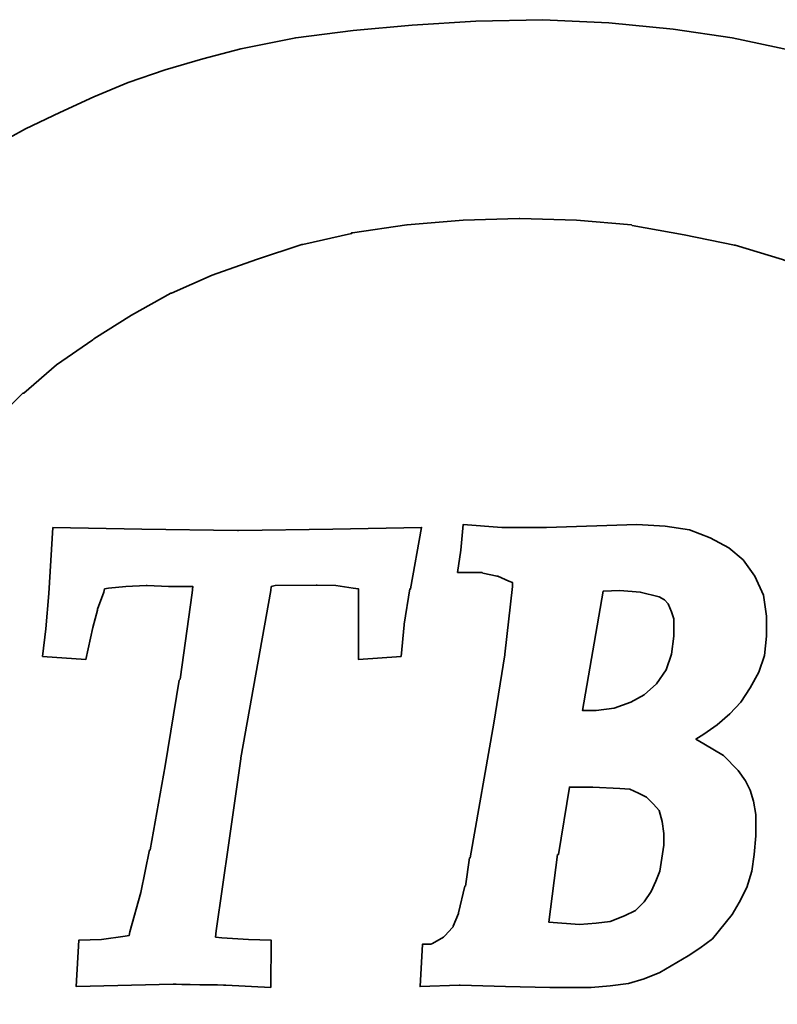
# Model space of a CAD drawing. Header units: millimetres. Extents: x 41.9 to 103.3, y 45.9 to 94.9.
# Tile 8 of 52: x 87.2 to 88.3, y 65.5 to 66.9. Entities that reach past the tile are written whole.
import ezdxf

# ---------------------------------------------------------------- set-up
doc = ezdxf.new("R2010")
doc.units = ezdxf.units.MM
doc.header["$LTSCALE"] = 0.1
doc.layers.add('layer 1', color=7, linetype='CONTINUOUS')

msp = doc.modelspace()

# ---------------------------------------------------------------- linework, layer by layer
at = {"layer": 'layer 1', "color": 7, "lineweight": 35}
for points, knots in [([(88.7779, 66.2892), (88.7779, 66.2892), (89.0462, 66.4551), (89.0462, 66.4551), (89.0462, 66.4551), (89.0462, 66.4551), (89.0083, 66.5034), (89.0083, 66.5034), (89.0083, 66.5034), (89.0083, 66.5034), (88.9646, 66.5482), (88.9646, 66.5482), (88.9646, 66.5482), (88.9646, 66.5482), (88.9196, 66.5922), (88.9196, 66.5922), (88.9196, 66.5922), (88.9196, 66.5922), (88.8734, 66.6313), (88.8734, 66.6313), (88.8734, 66.6313), (88.8734, 66.6313), (88.824, 66.6704), (88.824, 66.6704), (88.824, 66.6704), (88.824, 66.6704), (88.8228, 66.6704), (88.8228, 66.6704), (88.8228, 66.6704), (88.8228, 66.6704), (88.7688, 66.7038), (88.7688, 66.7038), (88.7688, 66.7038), (88.7688, 66.7038), (88.7688, 66.7048), (88.7688, 66.7048), (88.7688, 66.7048), (88.7688, 66.7048), (88.7146, 66.7382), (88.7146, 66.7382), (88.7146, 66.7382), (88.7146, 66.7382), (88.656, 66.7671), (88.656, 66.7671), (88.656, 66.7671), (88.656, 66.7671), (88.5971, 66.7971), (88.5971, 66.7971), (88.5971, 66.7971), (88.5971, 66.7971), (88.5257, 66.8247), (88.5257, 66.8247), (88.5257, 66.8247), (88.5257, 66.8247), (88.4485, 66.8511), (88.4485, 66.8511), (88.4485, 66.8511), (88.4485, 66.8511), (88.368, 66.8742), (88.368, 66.8742), (88.368, 66.8742), (88.368, 66.8742), (88.2829, 66.8925), (88.2829, 66.8925), (88.2829, 66.8925), (88.2829, 66.8925), (88.1964, 66.9054), (88.1964, 66.9054), (88.1964, 66.9054), (88.1964, 66.9054), (88.1021, 66.9145), (88.1021, 66.9145), (88.1021, 66.9145), (88.1021, 66.9145), (88.0054, 66.919), (88.0054, 66.919), (88.0054, 66.919), (88.0054, 66.919), (87.9074, 66.9169), (87.9074, 66.9169), (87.9074, 66.9169), (87.9074, 66.9169), (87.8141, 66.9111), (87.8141, 66.9111), (87.8141, 66.9111), (87.8141, 66.9111), (87.7277, 66.903), (87.7277, 66.903), (87.7277, 66.903), (87.7277, 66.903), (87.6437, 66.8925), (87.6437, 66.8925), (87.6437, 66.8925), (87.6437, 66.8925), (87.5632, 66.8764), (87.5632, 66.8764), (87.5632, 66.8764), (87.5632, 66.8764), (87.5078, 66.8616), (87.5078, 66.8616), (87.5078, 66.8616), (87.5078, 66.8616), (87.4526, 66.8454), (87.4526, 66.8454), (87.4526, 66.8454), (87.4526, 66.8454), (87.3984, 66.8269), (87.3984, 66.8269), (87.3984, 66.8269), (87.3984, 66.8269), (87.3478, 66.8062), (87.3478, 66.8062), (87.3478, 66.8062), (87.3478, 66.8062), (87.2983, 66.7832), (87.2983, 66.7832), (87.2983, 66.7832), (87.2983, 66.7832), (87.2477, 66.759), (87.2477, 66.759), (87.2477, 66.759), (87.2477, 66.759), (87.2016, 66.7336), (87.2016, 66.7336), (87.2016, 66.7336), (87.2016, 66.7336), (87.1555, 66.7071), (87.1555, 66.7071), (87.1555, 66.7071), (87.1555, 66.7071), (87.1117, 66.6772), (87.1117, 66.6772), (87.1117, 66.6772), (87.1117, 66.6772), (87.0691, 66.6474), (87.0691, 66.6474), (87.0691, 66.6474), (87.0691, 66.6474), (87.03, 66.6152), (87.03, 66.6152), (87.03, 66.6152), (87.03, 66.6152), (86.9897, 66.5806), (86.9897, 66.5806), (86.9897, 66.5806), (86.9897, 66.5806), (86.9195, 66.5114), (86.9195, 66.5114), (86.9195, 66.5114), (86.9195, 66.5114), (86.9182, 66.5103), (86.9182, 66.5103), (86.9182, 66.5103), (86.9182, 66.5103), (86.8526, 66.4321), (86.8526, 66.4321), (86.8526, 66.4321), (86.8526, 66.4321), (86.8157, 66.3778), (86.8157, 66.3778), (86.8157, 66.3778), (86.8157, 66.3778), (86.8146, 66.3766), (86.8146, 66.3766), (86.8146, 66.3766), (86.8146, 66.3766), (86.779, 66.3157), (86.779, 66.3157), (86.779, 66.3157), (86.779, 66.3157), (86.7466, 66.2524), (86.7466, 66.2524), (86.7466, 66.2524), (86.7466, 66.2524), (86.719, 66.181), (86.719, 66.181), (86.719, 66.181), (86.719, 66.181), (86.6959, 66.1062), (86.6959, 66.1062), (86.6959, 66.1062), (86.6959, 66.1062), (86.6959, 66.1038), (86.6959, 66.1038), (86.6959, 66.1038), (86.6959, 66.1038), (86.681, 66.0231), (86.681, 66.0231), (86.681, 66.0231), (86.681, 66.0231), (86.6765, 65.9829), (86.6765, 65.9829), (86.6765, 65.9829), (86.6765, 65.9829), (86.6741, 65.9379), (86.6741, 65.9379), (86.6741, 65.9379), (86.6741, 65.9379), (86.6718, 65.893), (86.6718, 65.893), (86.6718, 65.893), (86.6718, 65.893), (86.6718, 65.8482), (86.6718, 65.8482), (86.6718, 65.8482), (86.6718, 65.8482), (86.6786, 65.7584), (86.6786, 65.7584), (86.6786, 65.7584), (86.6786, 65.7584), (86.6926, 65.6776), (86.6926, 65.6776), (86.6926, 65.6776), (86.6926, 65.6776), (86.7098, 65.6017), (86.7098, 65.6017), (86.7098, 65.6017), (86.7098, 65.6017), (86.7364, 65.5304), (86.7364, 65.5304), (86.7364, 65.5304), (86.7364, 65.5304), (86.7652, 65.4624), (86.7652, 65.4624), (86.7652, 65.4624), (86.7652, 65.4624), (86.7996, 65.4003), (86.7996, 65.4003), (86.7996, 65.4003), (86.7996, 65.4003), (86.8354, 65.3404), (86.8354, 65.3404), (86.8354, 65.3404), (86.8354, 65.3404), (86.879, 65.2863), (86.879, 65.2863), (86.879, 65.2863), (86.879, 65.2863), (86.9228, 65.2332), (86.9228, 65.2332), (86.9228, 65.2332), (86.9228, 65.2332), (86.9712, 65.186), (86.9712, 65.186), (86.9712, 65.186), (86.9712, 65.186), (87.0206, 65.1376), (87.0206, 65.1376), (87.0206, 65.1376), (87.0206, 65.1376), (87.0737, 65.0962), (87.0737, 65.0962), (87.0737, 65.0962), (87.0737, 65.0962), (87.1301, 65.0548), (87.1301, 65.0548), (87.1301, 65.0548), (87.1301, 65.0548), (87.1901, 65.018), (87.1901, 65.018), (87.1901, 65.018), (87.1901, 65.018), (87.2521, 64.9845), (87.2521, 64.9845), (87.2521, 64.9845), (87.2521, 64.9845), (87.319, 64.9533), (87.319, 64.9533), (87.319, 64.9533), (87.319, 64.9533), (87.3869, 64.9246), (87.3869, 64.9246), (87.3869, 64.9246), (87.3869, 64.9246), (87.4606, 64.9016), (87.4606, 64.9016), (87.4606, 64.9016), (87.4606, 64.9016), (87.5354, 64.881), (87.5354, 64.881), (87.5354, 64.881), (87.5354, 64.881), (87.6149, 64.8625), (87.6149, 64.8625), (87.6149, 64.8625), (87.6149, 64.8625), (87.6954, 64.8522), (87.6954, 64.8522), (87.6954, 64.8522), (87.6954, 64.8522), (87.783, 64.8406), (87.783, 64.8406), (87.783, 64.8406), (87.783, 64.8406), (87.8729, 64.836), (87.8729, 64.836), (87.8729, 64.836), (87.8729, 64.836), (87.965, 64.8337), (87.965, 64.8337), (87.965, 64.8337), (87.965, 64.8337), (88.0583, 64.836), (88.0583, 64.836), (88.0583, 64.836), (88.0583, 64.836), (88.1482, 64.8429), (88.1482, 64.8429), (88.1482, 64.8429), (88.1482, 64.8429), (88.2334, 64.8522), (88.2334, 64.8522), (88.2334, 64.8522), (88.2334, 64.8522), (88.315, 64.8648), (88.315, 64.8648), (88.315, 64.8648), (88.315, 64.8648), (88.3944, 64.8831), (88.3944, 64.8831), (88.3944, 64.8831), (88.3944, 64.8831), (88.4705, 64.904), (88.4705, 64.904), (88.4705, 64.904), (88.4705, 64.904), (88.542, 64.9281), (88.542, 64.9281), (88.542, 64.9281), (88.542, 64.9281), (88.6133, 64.9569), (88.6133, 64.9569), (88.6133, 64.9569), (88.6133, 64.9569), (88.7101, 65.0029), (88.7101, 65.0029), (88.7101, 65.0029), (88.7101, 65.0029), (88.7572, 65.0283), (88.7572, 65.0283), (88.7572, 65.0283), (88.7572, 65.0283), (88.8011, 65.0548), (88.8011, 65.0548), (88.8011, 65.0548), (88.8011, 65.0548), (88.8437, 65.0846), (88.8437, 65.0846), (88.8437, 65.0846), (88.8437, 65.0846), (88.885, 65.1169), (88.885, 65.1169), (88.885, 65.1169), (88.885, 65.1169), (88.9243, 65.1493), (88.9243, 65.1493), (88.9243, 65.1493), (88.9243, 65.1493), (88.9612, 65.1838), (88.9612, 65.1838), (88.9612, 65.1838), (88.9612, 65.1838), (89.0095, 65.2322), (89.0095, 65.2322), (89.0095, 65.2322), (89.0095, 65.2322), (89.0314, 65.2552), (89.0314, 65.2552), (89.0314, 65.2552), (89.0314, 65.2552), (89.0474, 65.2724), (89.0474, 65.2724), (89.0474, 65.2724), (89.0474, 65.2724), (88.7779, 65.4394), (88.7779, 65.4394), (88.7779, 65.4394), (88.7779, 65.4394), (88.7364, 65.399), (88.7364, 65.399), (88.7364, 65.399), (88.7364, 65.399), (88.6906, 65.36), (88.6906, 65.36), (88.6906, 65.36), (88.6906, 65.36), (88.6397, 65.3208), (88.6397, 65.3208), (88.6397, 65.3208), (88.6397, 65.3208), (88.5869, 65.2839), (88.5869, 65.2839), (88.5869, 65.2839), (88.5869, 65.2839), (88.5857, 65.2827), (88.5857, 65.2827), (88.5857, 65.2827), (88.5857, 65.2827), (88.5304, 65.2504), (88.5304, 65.2504), (88.5304, 65.2504), (88.5304, 65.2504), (88.4729, 65.2206), (88.4729, 65.2206), (88.4729, 65.2206), (88.4729, 65.2206), (88.4717, 65.2206), (88.4717, 65.2206), (88.4717, 65.2206), (88.4717, 65.2206), (88.4095, 65.1928), (88.4095, 65.1928), (88.4095, 65.1928), (88.4095, 65.1928), (88.345, 65.1698), (88.345, 65.1698), (88.345, 65.1698), (88.345, 65.1698), (88.3439, 65.1698), (88.3439, 65.1698), (88.3439, 65.1698), (88.3439, 65.1698), (88.2746, 65.1502), (88.2746, 65.1502), (88.2746, 65.1502), (88.2746, 65.1502), (88.2, 65.1354), (88.2, 65.1354), (88.2, 65.1354), (88.2, 65.1354), (88.1988, 65.1342), (88.1988, 65.1342), (88.1988, 65.1342), (88.1988, 65.1342), (88.1194, 65.125), (88.1194, 65.125), (88.1194, 65.125), (88.1194, 65.125), (88.0399, 65.1181), (88.0399, 65.1181), (88.0399, 65.1181), (88.0399, 65.1181), (87.9558, 65.1157), (87.9558, 65.1157), (87.9558, 65.1157), (87.9558, 65.1157), (87.9547, 65.1157), (87.9547, 65.1157), (87.9547, 65.1157), (87.9547, 65.1157), (87.8718, 65.1205), (87.8718, 65.1205), (87.8718, 65.1205), (87.8718, 65.1205), (87.791, 65.1272), (87.791, 65.1272), (87.791, 65.1272), (87.791, 65.1272), (87.79, 65.1284), (87.79, 65.1284), (87.79, 65.1284), (87.79, 65.1284), (87.7104, 65.1422), (87.7104, 65.1422), (87.7104, 65.1422), (87.7104, 65.1422), (87.6403, 65.1583), (87.6403, 65.1583), (87.6403, 65.1583), (87.6403, 65.1583), (87.6391, 65.1583), (87.6391, 65.1583), (87.6391, 65.1583), (87.6391, 65.1583), (87.5712, 65.179), (87.5712, 65.179), (87.5712, 65.179), (87.5712, 65.179), (87.5078, 65.2021), (87.5078, 65.2021), (87.5078, 65.2021), (87.5078, 65.2021), (87.5066, 65.2021), (87.5066, 65.2021), (87.5066, 65.2021), (87.5066, 65.2021), (87.4469, 65.2309), (87.4469, 65.2309), (87.4469, 65.2309), (87.4469, 65.2309), (87.3902, 65.262), (87.3902, 65.262), (87.3902, 65.262), (87.3902, 65.262), (87.3893, 65.262), (87.3893, 65.262), (87.3893, 65.262), (87.3893, 65.262), (87.3338, 65.2965), (87.3338, 65.2965), (87.3338, 65.2965), (87.3338, 65.2965), (87.3338, 65.2977), (87.3338, 65.2977), (87.3338, 65.2977), (87.3338, 65.2977), (87.3329, 65.2977), (87.3329, 65.2977), (87.3329, 65.2977), (87.3329, 65.2977), (87.282, 65.337), (87.282, 65.337), (87.282, 65.337), (87.282, 65.337), (87.2338, 65.3794), (87.2338, 65.3794), (87.2338, 65.3794), (87.2338, 65.3794), (87.2326, 65.3805), (87.2326, 65.3805), (87.2326, 65.3805), (87.2326, 65.3805), (87.1889, 65.4255), (87.1889, 65.4255), (87.1889, 65.4255), (87.1889, 65.4255), (87.1475, 65.4739), (87.1475, 65.4739), (87.1475, 65.4739), (87.1475, 65.4739), (87.1475, 65.475), (87.1475, 65.475), (87.1475, 65.475), (87.1475, 65.475), (87.1105, 65.5304), (87.1105, 65.5304), (87.1105, 65.5304), (87.1105, 65.5304), (87.1094, 65.5304), (87.1094, 65.5304), (87.1094, 65.5304), (87.1094, 65.5304), (87.1082, 65.5326), (87.1082, 65.5326), (87.1082, 65.5326), (87.1082, 65.5326), (87.0794, 65.5867), (87.0794, 65.5867), (87.0794, 65.5867), (87.0794, 65.5867), (87.0794, 65.5879), (87.0794, 65.5879), (87.0794, 65.5879), (87.0794, 65.5879), (87.0552, 65.6514), (87.0552, 65.6514), (87.0552, 65.6514), (87.0552, 65.6514), (87.054, 65.6535), (87.054, 65.6535), (87.054, 65.6535), (87.054, 65.6535), (87.0335, 65.7226), (87.0335, 65.7226), (87.0335, 65.7226), (87.0335, 65.7226), (87.0335, 65.7238), (87.0335, 65.7238), (87.0335, 65.7238), (87.0335, 65.7238), (87.0264, 65.7606), (87.0264, 65.7606), (87.0264, 65.7606), (87.0264, 65.7606), (87.0252, 65.7618), (87.0252, 65.7618), (87.0252, 65.7618), (87.0252, 65.7618), (87.0206, 65.7986), (87.0206, 65.7986), (87.0206, 65.7986), (87.0206, 65.7986), (87.0185, 65.84), (87.0185, 65.84), (87.0185, 65.84), (87.0185, 65.84), (87.0172, 65.8815), (87.0172, 65.8815), (87.0172, 65.8815), (87.0172, 65.8815), (87.0172, 65.8827), (87.0172, 65.8827), (87.0172, 65.8827), (87.0172, 65.8827), (87.0194, 65.9196), (87.0194, 65.9196), (87.0194, 65.9196), (87.0194, 65.9196), (87.0194, 65.9242), (87.0194, 65.9242), (87.0194, 65.9242), (87.0194, 65.9242), (87.0229, 65.9634), (87.0229, 65.9634), (87.0229, 65.9634), (87.0229, 65.9634), (87.0276, 66.0001), (87.0276, 66.0001), (87.0276, 66.0001), (87.0276, 66.0001), (87.0276, 66.0014), (87.0276, 66.0014), (87.0276, 66.0014), (87.0276, 66.0014), (87.0288, 66.0014), (87.0288, 66.0014), (87.0288, 66.0014), (87.0288, 66.0014), (87.0288, 66.0037), (87.0288, 66.0037), (87.0288, 66.0037), (87.0288, 66.0037), (87.0358, 66.037), (87.0358, 66.037), (87.0358, 66.037), (87.0358, 66.037), (87.0358, 66.0382), (87.0358, 66.0382), (87.0358, 66.0382), (87.0358, 66.0382), (87.0379, 66.0462), (87.0379, 66.0462), (87.0379, 66.0462), (87.0379, 66.0462), (87.0565, 66.1062), (87.0565, 66.1062), (87.0565, 66.1062), (87.0565, 66.1062), (87.0565, 66.1072), (87.0565, 66.1072), (87.0565, 66.1072), (87.0565, 66.1072), (87.0864, 66.1695), (87.0864, 66.1695), (87.0864, 66.1695), (87.0864, 66.1695), (87.1186, 66.2271), (87.1186, 66.2271), (87.1186, 66.2271), (87.1186, 66.2271), (87.1198, 66.2281), (87.1198, 66.2281), (87.1198, 66.2281), (87.1198, 66.2281), (87.159, 66.2811), (87.159, 66.2811), (87.159, 66.2811), (87.159, 66.2811), (87.2004, 66.3272), (87.2004, 66.3272), (87.2004, 66.3272), (87.2004, 66.3272), (87.2004, 66.3284), (87.2004, 66.3284), (87.2004, 66.3284), (87.2004, 66.3284), (87.2441, 66.3721), (87.2441, 66.3721), (87.2441, 66.3721), (87.2441, 66.3721), (87.2453, 66.3721), (87.2453, 66.3721), (87.2453, 66.3721), (87.2453, 66.3721), (87.2935, 66.4135), (87.2935, 66.4135), (87.2935, 66.4135), (87.2935, 66.4135), (87.3466, 66.4503), (87.3466, 66.4503), (87.3466, 66.4503), (87.3466, 66.4503), (87.3478, 66.4515), (87.3478, 66.4515), (87.3478, 66.4515), (87.3478, 66.4515), (87.4031, 66.4861), (87.4031, 66.4861), (87.4031, 66.4861), (87.4031, 66.4861), (87.4606, 66.5184), (87.4606, 66.5184), (87.4606, 66.5184), (87.4606, 66.5184), (87.4618, 66.5184), (87.4618, 66.5184), (87.4618, 66.5184), (87.4618, 66.5184), (87.5215, 66.5448), (87.5215, 66.5448), (87.5215, 66.5448), (87.5215, 66.5448), (87.5862, 66.5678), (87.5862, 66.5678), (87.5862, 66.5678), (87.5862, 66.5678), (87.6528, 66.5898), (87.6528, 66.5898), (87.6528, 66.5898), (87.6528, 66.5898), (87.654, 66.5898), (87.654, 66.5898), (87.654, 66.5898), (87.654, 66.5898), (87.7255, 66.6058), (87.7255, 66.6058), (87.7255, 66.6058), (87.7255, 66.6058), (87.7255, 66.607), (87.7255, 66.607), (87.7255, 66.607), (87.7255, 66.607), (87.7267, 66.607), (87.7267, 66.607), (87.7267, 66.607), (87.7267, 66.607), (87.8062, 66.6186), (87.8062, 66.6186), (87.8062, 66.6186), (87.8062, 66.6186), (87.8071, 66.6186), (87.8071, 66.6186), (87.8071, 66.6186), (87.8071, 66.6186), (87.8891, 66.6254), (87.8891, 66.6254), (87.8891, 66.6254), (87.8891, 66.6254), (87.9708, 66.6277), (87.9708, 66.6277), (87.9708, 66.6277), (87.9708, 66.6277), (87.972, 66.6277), (87.972, 66.6277), (87.972, 66.6277), (87.972, 66.6277), (88.0548, 66.6254), (88.0548, 66.6254), (88.0548, 66.6254), (88.0548, 66.6254), (88.1354, 66.6186), (88.1354, 66.6186), (88.1354, 66.6186), (88.1354, 66.6186), (88.1366, 66.6174), (88.1366, 66.6174), (88.1366, 66.6174), (88.1366, 66.6174), (88.2125, 66.6037), (88.2125, 66.6037), (88.2125, 66.6037), (88.2125, 66.6037), (88.2862, 66.5886), (88.2862, 66.5886), (88.2862, 66.5886), (88.2862, 66.5886), (88.2874, 66.5886), (88.2874, 66.5886), (88.2874, 66.5886), (88.2874, 66.5886), (88.3565, 66.5678), (88.3565, 66.5678), (88.3565, 66.5678), (88.3565, 66.5678), (88.4117, 66.5473), (88.4117, 66.5473), (88.4117, 66.5473), (88.4117, 66.5473), (88.4671, 66.5242), (88.4671, 66.5242), (88.4671, 66.5242), (88.4671, 66.5242), (88.4683, 66.5242), (88.4683, 66.5242), (88.4683, 66.5242), (88.4683, 66.5242), (88.519, 66.4976), (88.519, 66.4976), (88.519, 66.4976), (88.519, 66.4976), (88.5696, 66.4676), (88.5696, 66.4676), (88.5696, 66.4676), (88.5696, 66.4676), (88.5696, 66.4666), (88.5696, 66.4666), (88.5696, 66.4666), (88.5696, 66.4666), (88.6157, 66.4366), (88.6157, 66.4366), (88.6157, 66.4366), (88.6157, 66.4366), (88.6168, 66.4366), (88.6168, 66.4366), (88.6168, 66.4366), (88.6168, 66.4366), (88.6594, 66.4033), (88.6594, 66.4033), (88.6594, 66.4033), (88.6594, 66.4033), (88.6606, 66.402), (88.6606, 66.402), (88.6606, 66.402), (88.6606, 66.402), (88.7021, 66.3663), (88.7021, 66.3663), (88.7021, 66.3663), (88.7021, 66.3663), (88.703, 66.3651), (88.703, 66.3651), (88.703, 66.3651), (88.703, 66.3651), (88.74, 66.3272), (88.74, 66.3272), (88.74, 66.3272), (88.74, 66.3272), (88.7606, 66.3054), (88.7606, 66.3054), (88.7606, 66.3054), (88.7606, 66.3054), (88.7779, 66.2892), (88.7779, 66.2892)], [0, 0, 0, 0, 0.004808, 0.004808, 0.004808, 0.004808, 0.009615, 0.009615, 0.009615, 0.009615, 0.014423, 0.014423, 0.014423, 0.014423, 0.019231, 0.019231, 0.019231, 0.019231, 0.024038, 0.024038, 0.024038, 0.024038, 0.028846, 0.028846, 0.028846, 0.028846, 0.033654, 0.033654, 0.033654, 0.033654, 0.038462, 0.038462, 0.038462, 0.038462, 0.043269, 0.043269, 0.043269, 0.043269, 0.048077, 0.048077, 0.048077, 0.048077, 0.052885, 0.052885, 0.052885, 0.052885, 0.057692, 0.057692, 0.057692, 0.057692, 0.0625, 0.0625, 0.0625, 0.0625, 0.067308, 0.067308, 0.067308, 0.067308, 0.072115, 0.072115, 0.072115, 0.072115, 0.076923, 0.076923, 0.076923, 0.076923, 0.081731, 0.081731, 0.081731, 0.081731, 0.086538, 0.086538, 0.086538, 0.086538, 0.091346, 0.091346, 0.091346, 0.091346, 0.096154, 0.096154, 0.096154, 0.096154, 0.100962, 0.100962, 0.100962, 0.100962, 0.105769, 0.105769, 0.105769, 0.105769, 0.110577, 0.110577, 0.110577, 0.110577, 0.115385, 0.115385, 0.115385, 0.115385, 0.120192, 0.120192, 0.120192, 0.120192, 0.125, 0.125, 0.125, 0.125, 0.129808, 0.129808, 0.129808, 0.129808, 0.134615, 0.134615, 0.134615, 0.134615, 0.139423, 0.139423, 0.139423, 0.139423, 0.144231, 0.144231, 0.144231, 0.144231, 0.149038, 0.149038, 0.149038, 0.149038, 0.153846, 0.153846, 0.153846, 0.153846, 0.158654, 0.158654, 0.158654, 0.158654, 0.163462, 0.163462, 0.163462, 0.163462, 0.168269, 0.168269, 0.168269, 0.168269, 0.173077, 0.173077, 0.173077, 0.173077, 0.177885, 0.177885, 0.177885, 0.177885, 0.182692, 0.182692, 0.182692, 0.182692, 0.1875, 0.1875, 0.1875, 0.1875, 0.192308, 0.192308, 0.192308, 0.192308, 0.197115, 0.197115, 0.197115, 0.197115, 0.201923, 0.201923, 0.201923, 0.201923, 0.206731, 0.206731, 0.206731, 0.206731, 0.211538, 0.211538, 0.211538, 0.211538, 0.216346, 0.216346, 0.216346, 0.216346, 0.221154, 0.221154, 0.221154, 0.221154, 0.225962, 0.225962, 0.225962, 0.225962, 0.230769, 0.230769, 0.230769, 0.230769, 0.235577, 0.235577, 0.235577, 0.235577, 0.240385, 0.240385, 0.240385, 0.240385, 0.245192, 0.245192, 0.245192, 0.245192, 0.25, 0.25, 0.25, 0.25, 0.254808, 0.254808, 0.254808, 0.254808, 0.259615, 0.259615, 0.259615, 0.259615, 0.264423, 0.264423, 0.264423, 0.264423, 0.269231, 0.269231, 0.269231, 0.269231, 0.274038, 0.274038, 0.274038, 0.274038, 0.278846, 0.278846, 0.278846, 0.278846, 0.283654, 0.283654, 0.283654, 0.283654, 0.288462, 0.288462, 0.288462, 0.288462, 0.293269, 0.293269, 0.293269, 0.293269, 0.298077, 0.298077, 0.298077, 0.298077, 0.302885, 0.302885, 0.302885, 0.302885, 0.307692, 0.307692, 0.307692, 0.307692, 0.3125, 0.3125, 0.3125, 0.3125, 0.317308, 0.317308, 0.317308, 0.317308, 0.322115, 0.322115, 0.322115, 0.322115, 0.326923, 0.326923, 0.326923, 0.326923, 0.331731, 0.331731, 0.331731, 0.331731, 0.336538, 0.336538, 0.336538, 0.336538, 0.341346, 0.341346, 0.341346, 0.341346, 0.346154, 0.346154, 0.346154, 0.346154, 0.350962, 0.350962, 0.350962, 0.350962, 0.355769, 0.355769, 0.355769, 0.355769, 0.360577, 0.360577, 0.360577, 0.360577, 0.365385, 0.365385, 0.365385, 0.365385, 0.370192, 0.370192, 0.370192, 0.370192, 0.375, 0.375, 0.375, 0.375, 0.379808, 0.379808, 0.379808, 0.379808, 0.384615, 0.384615, 0.384615, 0.384615, 0.389423, 0.389423, 0.389423, 0.389423, 0.394231, 0.394231, 0.394231, 0.394231, 0.399038, 0.399038, 0.399038, 0.399038, 0.403846, 0.403846, 0.403846, 0.403846, 0.408654, 0.408654, 0.408654, 0.408654, 0.413462, 0.413462, 0.413462, 0.413462, 0.418269, 0.418269, 0.418269, 0.418269, 0.423077, 0.423077, 0.423077, 0.423077, 0.427885, 0.427885, 0.427885, 0.427885, 0.432692, 0.432692, 0.432692, 0.432692, 0.4375, 0.4375, 0.4375, 0.4375, 0.442308, 0.442308, 0.442308, 0.442308, 0.447115, 0.447115, 0.447115, 0.447115, 0.451923, 0.451923, 0.451923, 0.451923, 0.456731, 0.456731, 0.456731, 0.456731, 0.461538, 0.461538, 0.461538, 0.461538, 0.466346, 0.466346, 0.466346, 0.466346, 0.471154, 0.471154, 0.471154, 0.471154, 0.475962, 0.475962, 0.475962, 0.475962, 0.480769, 0.480769, 0.480769, 0.480769, 0.485577, 0.485577, 0.485577, 0.485577, 0.490385, 0.490385, 0.490385, 0.490385, 0.495192, 0.495192, 0.495192, 0.495192, 0.5, 0.5, 0.5, 0.5, 0.504808, 0.504808, 0.504808, 0.504808, 0.509615, 0.509615, 0.509615, 0.509615, 0.514423, 0.514423, 0.514423, 0.514423, 0.519231, 0.519231, 0.519231, 0.519231, 0.524038, 0.524038, 0.524038, 0.524038, 0.528846, 0.528846, 0.528846, 0.528846, 0.533654, 0.533654, 0.533654, 0.533654, 0.538462, 0.538462, 0.538462, 0.538462, 0.543269, 0.543269, 0.543269, 0.543269, 0.548077, 0.548077, 0.548077, 0.548077, 0.552885, 0.552885, 0.552885, 0.552885, 0.557692, 0.557692, 0.557692, 0.557692, 0.5625, 0.5625, 0.5625, 0.5625, 0.567308, 0.567308, 0.567308, 0.567308, 0.572115, 0.572115, 0.572115, 0.572115, 0.576923, 0.576923, 0.576923, 0.576923, 0.581731, 0.581731, 0.581731, 0.581731, 0.586538, 0.586538, 0.586538, 0.586538, 0.591346, 0.591346, 0.591346, 0.591346, 0.596154, 0.596154, 0.596154, 0.596154, 0.600962, 0.600962, 0.600962, 0.600962, 0.605769, 0.605769, 0.605769, 0.605769, 0.610577, 0.610577, 0.610577, 0.610577, 0.615385, 0.615385, 0.615385, 0.615385, 0.620192, 0.620192, 0.620192, 0.620192, 0.625, 0.625, 0.625, 0.625, 0.629808, 0.629808, 0.629808, 0.629808, 0.634615, 0.634615, 0.634615, 0.634615, 0.639423, 0.639423, 0.639423, 0.639423, 0.644231, 0.644231, 0.644231, 0.644231, 0.649038, 0.649038, 0.649038, 0.649038, 0.653846, 0.653846, 0.653846, 0.653846, 0.658654, 0.658654, 0.658654, 0.658654, 0.663462, 0.663462, 0.663462, 0.663462, 0.668269, 0.668269, 0.668269, 0.668269, 0.673077, 0.673077, 0.673077, 0.673077, 0.677885, 0.677885, 0.677885, 0.677885, 0.682692, 0.682692, 0.682692, 0.682692, 0.6875, 0.6875, 0.6875, 0.6875, 0.692308, 0.692308, 0.692308, 0.692308, 0.697115, 0.697115, 0.697115, 0.697115, 0.701923, 0.701923, 0.701923, 0.701923, 0.706731, 0.706731, 0.706731, 0.706731, 0.711538, 0.711538, 0.711538, 0.711538, 0.716346, 0.716346, 0.716346, 0.716346, 0.721154, 0.721154, 0.721154, 0.721154, 0.725962, 0.725962, 0.725962, 0.725962, 0.730769, 0.730769, 0.730769, 0.730769, 0.735577, 0.735577, 0.735577, 0.735577, 0.740385, 0.740385, 0.740385, 0.740385, 0.745192, 0.745192, 0.745192, 0.745192, 0.75, 0.75, 0.75, 0.75, 0.754808, 0.754808, 0.754808, 0.754808, 0.759615, 0.759615, 0.759615, 0.759615, 0.764423, 0.764423, 0.764423, 0.764423, 0.769231, 0.769231, 0.769231, 0.769231, 0.774038, 0.774038, 0.774038, 0.774038, 0.778846, 0.778846, 0.778846, 0.778846, 0.783654, 0.783654, 0.783654, 0.783654, 0.788462, 0.788462, 0.788462, 0.788462, 0.793269, 0.793269, 0.793269, 0.793269, 0.798077, 0.798077, 0.798077, 0.798077, 0.802885, 0.802885, 0.802885, 0.802885, 0.807692, 0.807692, 0.807692, 0.807692, 0.8125, 0.8125, 0.8125, 0.8125, 0.817308, 0.817308, 0.817308, 0.817308, 0.822115, 0.822115, 0.822115, 0.822115, 0.826923, 0.826923, 0.826923, 0.826923, 0.831731, 0.831731, 0.831731, 0.831731, 0.836538, 0.836538, 0.836538, 0.836538, 0.841346, 0.841346, 0.841346, 0.841346, 0.846154, 0.846154, 0.846154, 0.846154, 0.850962, 0.850962, 0.850962, 0.850962, 0.855769, 0.855769, 0.855769, 0.855769, 0.860577, 0.860577, 0.860577, 0.860577, 0.865385, 0.865385, 0.865385, 0.865385, 0.870192, 0.870192, 0.870192, 0.870192, 0.875, 0.875, 0.875, 0.875, 0.879808, 0.879808, 0.879808, 0.879808, 0.884615, 0.884615, 0.884615, 0.884615, 0.889423, 0.889423, 0.889423, 0.889423, 0.894231, 0.894231, 0.894231, 0.894231, 0.899038, 0.899038, 0.899038, 0.899038, 0.903846, 0.903846, 0.903846, 0.903846, 0.908654, 0.908654, 0.908654, 0.908654, 0.913462, 0.913462, 0.913462, 0.913462, 0.918269, 0.918269, 0.918269, 0.918269, 0.923077, 0.923077, 0.923077, 0.923077, 0.927885, 0.927885, 0.927885, 0.927885, 0.932692, 0.932692, 0.932692, 0.932692, 0.9375, 0.9375, 0.9375, 0.9375, 0.942308, 0.942308, 0.942308, 0.942308, 0.947115, 0.947115, 0.947115, 0.947115, 0.951923, 0.951923, 0.951923, 0.951923, 0.956731, 0.956731, 0.956731, 0.956731, 0.961538, 0.961538, 0.961538, 0.961538, 0.966346, 0.966346, 0.966346, 0.966346, 0.971154, 0.971154, 0.971154, 0.971154, 0.975962, 0.975962, 0.975962, 0.975962, 0.980769, 0.980769, 0.980769, 0.980769, 0.985577, 0.985577, 0.985577, 0.985577, 0.990385, 0.990385, 0.990385, 0.990385, 0.995192, 0.995192, 0.995192, 0.995192, 1, 1, 1, 1]), ([(87.2878, 66.1753), (87.2878, 66.1753), (87.282, 66.0786), (87.282, 66.0786), (87.282, 66.0786), (87.282, 66.0786), (87.2776, 66.0267), (87.2776, 66.0267), (87.2776, 66.0267), (87.2776, 66.0267), (87.2729, 65.9863), (87.2729, 65.9863), (87.2729, 65.9863), (87.2729, 65.9863), (87.3362, 65.9817), (87.3362, 65.9817), (87.3362, 65.9817), (87.3362, 65.9817), (87.3466, 66.0289), (87.3466, 66.0289), (87.3466, 66.0289), (87.3466, 66.0289), (87.3535, 66.0543), (87.3535, 66.0543), (87.3535, 66.0543), (87.3535, 66.0543), (87.3535, 66.0555), (87.3535, 66.0555), (87.3535, 66.0555), (87.3535, 66.0555), (87.3626, 66.0807), (87.3626, 66.0807), (87.3626, 66.0807), (87.3626, 66.0807), (87.3638, 66.0853), (87.3638, 66.0853), (87.3638, 66.0853), (87.3638, 66.0853), (87.3696, 66.0865), (87.3696, 66.0865), (87.3696, 66.0865), (87.3696, 66.0865), (87.395, 66.0888), (87.395, 66.0888), (87.395, 66.0888), (87.395, 66.0888), (87.4248, 66.0901), (87.4248, 66.0901), (87.4248, 66.0901), (87.4248, 66.0901), (87.4261, 66.0901), (87.4261, 66.0901), (87.4261, 66.0901), (87.4261, 66.0901), (87.4572, 66.0888), (87.4572, 66.0888), (87.4572, 66.0888), (87.4572, 66.0888), (87.4824, 66.0888), (87.4824, 66.0888), (87.4824, 66.0888), (87.4824, 66.0888), (87.493, 66.0888), (87.493, 66.0888), (87.493, 66.0888), (87.493, 66.0888), (87.4918, 66.0795), (87.4918, 66.0795), (87.4918, 66.0795), (87.4918, 66.0795), (87.4744, 65.9529), (87.4744, 65.9529), (87.4744, 65.9529), (87.4744, 65.9529), (87.4732, 65.9518), (87.4732, 65.9518), (87.4732, 65.9518), (87.4732, 65.9518), (87.4526, 65.8262), (87.4526, 65.8262), (87.4526, 65.8262), (87.4526, 65.8262), (87.4306, 65.703), (87.4306, 65.703), (87.4306, 65.703), (87.4306, 65.703), (87.4296, 65.703), (87.4296, 65.703), (87.4296, 65.703), (87.4296, 65.703), (87.4169, 65.6408), (87.4169, 65.6408), (87.4169, 65.6408), (87.4169, 65.6408), (87.4008, 65.5832), (87.4008, 65.5832), (87.4008, 65.5832), (87.4008, 65.5832), (87.3996, 65.5774), (87.3996, 65.5774), (87.3996, 65.5774), (87.3996, 65.5774), (87.3938, 65.5765), (87.3938, 65.5765), (87.3938, 65.5765), (87.3938, 65.5765), (87.3593, 65.5717), (87.3593, 65.5717), (87.3593, 65.5717), (87.3593, 65.5717), (87.3258, 65.5707), (87.3258, 65.5707), (87.3258, 65.5707), (87.3258, 65.5707), (87.3223, 65.5028), (87.3223, 65.5028), (87.3223, 65.5028), (87.3223, 65.5028), (87.4642, 65.5062), (87.4642, 65.5062), (87.4642, 65.5062), (87.4642, 65.5062), (87.4651, 65.5062), (87.4651, 65.5062), (87.4651, 65.5062), (87.4651, 65.5062), (87.5412, 65.505), (87.5412, 65.505), (87.5412, 65.505), (87.5412, 65.505), (87.607, 65.5015), (87.607, 65.5015), (87.607, 65.5015), (87.607, 65.5015), (87.6079, 65.5707), (87.6079, 65.5707), (87.6079, 65.5707), (87.6079, 65.5707), (87.5747, 65.5717), (87.5747, 65.5717), (87.5747, 65.5717), (87.5747, 65.5717), (87.5354, 65.5741), (87.5354, 65.5741), (87.5354, 65.5741), (87.5354, 65.5741), (87.5263, 65.5753), (87.5263, 65.5753), (87.5263, 65.5753), (87.5263, 65.5753), (87.5273, 65.5844), (87.5273, 65.5844), (87.5273, 65.5844), (87.5273, 65.5844), (87.5458, 65.7134), (87.5458, 65.7134), (87.5458, 65.7134), (87.5458, 65.7134), (87.5632, 65.8366), (87.5632, 65.8366), (87.5632, 65.8366), (87.5632, 65.8366), (87.5632, 65.8378), (87.5632, 65.8378), (87.5632, 65.8378), (87.5632, 65.8378), (87.607, 66.083), (87.607, 66.083), (87.607, 66.083), (87.607, 66.083), (87.6079, 66.0888), (87.6079, 66.0888), (87.6079, 66.0888), (87.6079, 66.0888), (87.6137, 66.0901), (87.6137, 66.0901), (87.6137, 66.0901), (87.6137, 66.0901), (87.6737, 66.091), (87.6737, 66.091), (87.6737, 66.091), (87.6737, 66.091), (87.6749, 66.091), (87.6749, 66.091), (87.6749, 66.091), (87.6749, 66.091), (87.7025, 66.0901), (87.7025, 66.0901), (87.7025, 66.0901), (87.7025, 66.0901), (87.7277, 66.0865), (87.7277, 66.0865), (87.7277, 66.0865), (87.7277, 66.0865), (87.7358, 66.0853), (87.7358, 66.0853), (87.7358, 66.0853), (87.7358, 66.0853), (87.7358, 66.0772), (87.7358, 66.0772), (87.7358, 66.0772), (87.7358, 66.0772), (87.7358, 66.0243), (87.7358, 66.0243), (87.7358, 66.0243), (87.7358, 66.0243), (87.7358, 65.9817), (87.7358, 65.9817), (87.7358, 65.9817), (87.7358, 65.9817), (87.798, 65.9863), (87.798, 65.9863), (87.798, 65.9863), (87.798, 65.9863), (87.8026, 66.0325), (87.8026, 66.0325), (87.8026, 66.0325), (87.8026, 66.0325), (87.8026, 66.0337), (87.8026, 66.0337), (87.8026, 66.0337), (87.8026, 66.0337), (87.8107, 66.0853), (87.8107, 66.0853), (87.8107, 66.0853), (87.8107, 66.0853), (87.8119, 66.0853), (87.8119, 66.0853), (87.8119, 66.0853), (87.8119, 66.0853), (87.828, 66.1753), (87.828, 66.1753), (87.828, 66.1753), (87.828, 66.1753), (87.6979, 66.1729), (87.6979, 66.1729), (87.6979, 66.1729), (87.6979, 66.1729), (87.5597, 66.1706), (87.5597, 66.1706), (87.5597, 66.1706), (87.5597, 66.1706), (87.5585, 66.1706), (87.5585, 66.1706), (87.5585, 66.1706), (87.5585, 66.1706), (87.4181, 66.1729), (87.4181, 66.1729), (87.4181, 66.1729), (87.4181, 66.1729), (87.2878, 66.1753), (87.2878, 66.1753)], [0, 0, 0, 0, 0.015873, 0.015873, 0.015873, 0.015873, 0.031746, 0.031746, 0.031746, 0.031746, 0.047619, 0.047619, 0.047619, 0.047619, 0.063492, 0.063492, 0.063492, 0.063492, 0.079365, 0.079365, 0.079365, 0.079365, 0.095238, 0.095238, 0.095238, 0.095238, 0.111111, 0.111111, 0.111111, 0.111111, 0.126984, 0.126984, 0.126984, 0.126984, 0.142857, 0.142857, 0.142857, 0.142857, 0.15873, 0.15873, 0.15873, 0.15873, 0.174603, 0.174603, 0.174603, 0.174603, 0.190476, 0.190476, 0.190476, 0.190476, 0.206349, 0.206349, 0.206349, 0.206349, 0.222222, 0.222222, 0.222222, 0.222222, 0.238095, 0.238095, 0.238095, 0.238095, 0.253968, 0.253968, 0.253968, 0.253968, 0.269841, 0.269841, 0.269841, 0.269841, 0.285714, 0.285714, 0.285714, 0.285714, 0.301587, 0.301587, 0.301587, 0.301587, 0.31746, 0.31746, 0.31746, 0.31746, 0.333333, 0.333333, 0.333333, 0.333333, 0.349206, 0.349206, 0.349206, 0.349206, 0.365079, 0.365079, 0.365079, 0.365079, 0.380952, 0.380952, 0.380952, 0.380952, 0.396825, 0.396825, 0.396825, 0.396825, 0.412698, 0.412698, 0.412698, 0.412698, 0.428571, 0.428571, 0.428571, 0.428571, 0.444444, 0.444444, 0.444444, 0.444444, 0.460317, 0.460317, 0.460317, 0.460317, 0.47619, 0.47619, 0.47619, 0.47619, 0.492063, 0.492063, 0.492063, 0.492064, 0.507937, 0.507937, 0.507937, 0.507937, 0.52381, 0.52381, 0.52381, 0.52381, 0.539683, 0.539683, 0.539683, 0.539683, 0.555556, 0.555556, 0.555556, 0.555556, 0.571429, 0.571429, 0.571429, 0.571429, 0.587302, 0.587302, 0.587302, 0.587302, 0.603175, 0.603175, 0.603175, 0.603175, 0.619048, 0.619048, 0.619048, 0.619048, 0.634921, 0.634921, 0.634921, 0.634921, 0.650794, 0.650794, 0.650794, 0.650794, 0.666667, 0.666667, 0.666667, 0.666667, 0.68254, 0.68254, 0.68254, 0.68254, 0.698413, 0.698413, 0.698413, 0.698413, 0.714286, 0.714286, 0.714286, 0.714286, 0.730159, 0.730159, 0.730159, 0.730159, 0.746032, 0.746032, 0.746032, 0.746032, 0.761905, 0.761905, 0.761905, 0.761905, 0.777778, 0.777778, 0.777778, 0.777778, 0.793651, 0.793651, 0.793651, 0.793651, 0.809524, 0.809524, 0.809524, 0.809524, 0.825397, 0.825397, 0.825397, 0.825397, 0.84127, 0.84127, 0.84127, 0.84127, 0.857143, 0.857143, 0.857143, 0.857143, 0.873016, 0.873016, 0.873016, 0.873016, 0.888889, 0.888889, 0.888889, 0.888889, 0.904762, 0.904762, 0.904762, 0.904762, 0.920635, 0.920635, 0.920635, 0.920635, 0.936508, 0.936508, 0.936508, 0.936508, 0.952381, 0.952381, 0.952381, 0.952381, 0.968254, 0.968254, 0.968254, 0.968254, 0.984127, 0.984127, 0.984127, 0.984127, 1, 1, 1, 1]), ([(88.3334, 66.0452), (88.3334, 66.0452), (88.3289, 66.0762), (88.3289, 66.0762), (88.3289, 66.0762), (88.3289, 66.0762), (88.3162, 66.1038), (88.3162, 66.1038), (88.3162, 66.1038), (88.3162, 66.1038), (88.2989, 66.128), (88.2989, 66.128), (88.2989, 66.128), (88.2989, 66.128), (88.2782, 66.1453), (88.2782, 66.1453), (88.2782, 66.1453), (88.2782, 66.1453), (88.2506, 66.1602), (88.2506, 66.1602), (88.2506, 66.1602), (88.2506, 66.1602), (88.2206, 66.1717), (88.2206, 66.1717), (88.2206, 66.1717), (88.2206, 66.1717), (88.1849, 66.1774), (88.1849, 66.1774), (88.1849, 66.1774), (88.1849, 66.1774), (88.1434, 66.1798), (88.1434, 66.1798), (88.1434, 66.1798), (88.1434, 66.1798), (88.0111, 66.1753), (88.0111, 66.1753), (88.0111, 66.1753), (88.0111, 66.1753), (87.9454, 66.1753), (87.9454, 66.1753), (87.9454, 66.1753), (87.9454, 66.1753), (87.8891, 66.1798), (87.8891, 66.1798), (87.8891, 66.1798), (87.8891, 66.1798), (87.8856, 66.1419), (87.8856, 66.1419), (87.8856, 66.1419), (87.8856, 66.1419), (87.8808, 66.1095), (87.8808, 66.1095), (87.8808, 66.1095), (87.8808, 66.1095), (87.9154, 66.1095), (87.9154, 66.1095), (87.9154, 66.1095), (87.9154, 66.1095), (87.9166, 66.1095), (87.9166, 66.1095), (87.9166, 66.1095), (87.9166, 66.1095), (87.9178, 66.1084), (87.9178, 66.1084), (87.9178, 66.1084), (87.9178, 66.1084), (87.9385, 66.1038), (87.9385, 66.1038), (87.9385, 66.1038), (87.9385, 66.1038), (87.9396, 66.1038), (87.9396, 66.1038), (87.9396, 66.1038), (87.9396, 66.1038), (87.9558, 66.0968), (87.9558, 66.0968), (87.9558, 66.0968), (87.9558, 66.0968), (87.9614, 66.0946), (87.9614, 66.0946), (87.9614, 66.0946), (87.9614, 66.0946), (87.9614, 66.0888), (87.9614, 66.0888), (87.9614, 66.0888), (87.9614, 66.0888), (87.95, 65.9898), (87.95, 65.9898), (87.95, 65.9898), (87.95, 65.9898), (87.95, 65.9886), (87.95, 65.9886), (87.95, 65.9886), (87.95, 65.9886), (87.9338, 65.8884), (87.9338, 65.8884), (87.9338, 65.8884), (87.9338, 65.8884), (87.8993, 65.6914), (87.8993, 65.6914), (87.8993, 65.6914), (87.8993, 65.6914), (87.8982, 65.6914), (87.8982, 65.6914), (87.8982, 65.6914), (87.8982, 65.6914), (87.8923, 65.65), (87.8923, 65.65), (87.8923, 65.65), (87.8923, 65.65), (87.8914, 65.65), (87.8914, 65.65), (87.8914, 65.65), (87.8914, 65.65), (87.882, 65.611), (87.882, 65.611), (87.882, 65.611), (87.882, 65.611), (87.882, 65.6098), (87.882, 65.6098), (87.882, 65.6098), (87.882, 65.6098), (87.8741, 65.5914), (87.8741, 65.5914), (87.8741, 65.5914), (87.8741, 65.5914), (87.8741, 65.5902), (87.8741, 65.5902), (87.8741, 65.5902), (87.8741, 65.5902), (87.8729, 65.589), (87.8729, 65.589), (87.8729, 65.589), (87.8729, 65.589), (87.8626, 65.5774), (87.8626, 65.5774), (87.8626, 65.5774), (87.8626, 65.5774), (87.8614, 65.5765), (87.8614, 65.5765), (87.8614, 65.5765), (87.8614, 65.5765), (87.8603, 65.5753), (87.8603, 65.5753), (87.8603, 65.5753), (87.8603, 65.5753), (87.844, 65.566), (87.844, 65.566), (87.844, 65.566), (87.844, 65.566), (87.8417, 65.5648), (87.8417, 65.5648), (87.8417, 65.5648), (87.8417, 65.5648), (87.8395, 65.5648), (87.8395, 65.5648), (87.8395, 65.5648), (87.8395, 65.5648), (87.8292, 65.5648), (87.8292, 65.5648), (87.8292, 65.5648), (87.8292, 65.5648), (87.8257, 65.5028), (87.8257, 65.5028), (87.8257, 65.5028), (87.8257, 65.5028), (87.8833, 65.505), (87.8833, 65.505), (87.8833, 65.505), (87.8833, 65.505), (87.8844, 65.505), (87.8844, 65.505), (87.8844, 65.505), (87.8844, 65.505), (87.9511, 65.5028), (87.9511, 65.5028), (87.9511, 65.5028), (87.9511, 65.5028), (88.0157, 65.5015), (88.0157, 65.5015), (88.0157, 65.5015), (88.0157, 65.5015), (88.0766, 65.5015), (88.0766, 65.5015), (88.0766, 65.5015), (88.0766, 65.5015), (88.1044, 65.5038), (88.1044, 65.5038), (88.1044, 65.5038), (88.1044, 65.5038), (88.1309, 65.5072), (88.1309, 65.5072), (88.1309, 65.5072), (88.1309, 65.5072), (88.1539, 65.5143), (88.1539, 65.5143), (88.1539, 65.5143), (88.1539, 65.5143), (88.177, 65.5233), (88.177, 65.5233), (88.177, 65.5233), (88.177, 65.5233), (88.2184, 65.5477), (88.2184, 65.5477), (88.2184, 65.5477), (88.2184, 65.5477), (88.2356, 65.5591), (88.2356, 65.5591), (88.2356, 65.5591), (88.2356, 65.5591), (88.254, 65.5729), (88.254, 65.5729), (88.254, 65.5729), (88.254, 65.5729), (88.2829, 65.6086), (88.2829, 65.6086), (88.2829, 65.6086), (88.2829, 65.6086), (88.2931, 65.6259), (88.2931, 65.6259), (88.2931, 65.6259), (88.2931, 65.6259), (88.3046, 65.6479), (88.3046, 65.6479), (88.3046, 65.6479), (88.3046, 65.6479), (88.3116, 65.672), (88.3116, 65.672), (88.3116, 65.672), (88.3116, 65.672), (88.315, 65.6962), (88.315, 65.6962), (88.315, 65.6962), (88.315, 65.6962), (88.3174, 65.7238), (88.3174, 65.7238), (88.3174, 65.7238), (88.3174, 65.7238), (88.3174, 65.7548), (88.3174, 65.7548), (88.3174, 65.7548), (88.3174, 65.7548), (88.314, 65.7744), (88.314, 65.7744), (88.314, 65.7744), (88.314, 65.7744), (88.3092, 65.7906), (88.3092, 65.7906), (88.3092, 65.7906), (88.3092, 65.7906), (88.3025, 65.8044), (88.3025, 65.8044), (88.3025, 65.8044), (88.3025, 65.8044), (88.2919, 65.8195), (88.2919, 65.8195), (88.2919, 65.8195), (88.2919, 65.8195), (88.2701, 65.8412), (88.2701, 65.8412), (88.2701, 65.8412), (88.2701, 65.8412), (88.2414, 65.8585), (88.2414, 65.8585), (88.2414, 65.8585), (88.2414, 65.8585), (88.2299, 65.8654), (88.2299, 65.8654), (88.2299, 65.8654), (88.2299, 65.8654), (88.2414, 65.8724), (88.2414, 65.8724), (88.2414, 65.8724), (88.2414, 65.8724), (88.261, 65.8861), (88.261, 65.8861), (88.261, 65.8861), (88.261, 65.8861), (88.2794, 65.9024), (88.2794, 65.9024), (88.2794, 65.9024), (88.2794, 65.9024), (88.2954, 65.9196), (88.2954, 65.9196), (88.2954, 65.9196), (88.2954, 65.9196), (88.3092, 65.9403), (88.3092, 65.9403), (88.3092, 65.9403), (88.3092, 65.9403), (88.3219, 65.9634), (88.3219, 65.9634), (88.3219, 65.9634), (88.3219, 65.9634), (88.3301, 65.9876), (88.3301, 65.9876), (88.3301, 65.9876), (88.3301, 65.9876), (88.3334, 66.0163), (88.3334, 66.0163), (88.3334, 66.0163), (88.3334, 66.0163), (88.3334, 66.0452), (88.3334, 66.0452)], [0, 0, 0, 0, 0.013158, 0.013158, 0.013158, 0.013158, 0.026316, 0.026316, 0.026316, 0.026316, 0.039474, 0.039474, 0.039474, 0.039474, 0.052632, 0.052632, 0.052632, 0.052632, 0.065789, 0.065789, 0.065789, 0.065789, 0.078947, 0.078947, 0.078947, 0.078947, 0.092105, 0.092105, 0.092105, 0.092105, 0.105263, 0.105263, 0.105263, 0.105263, 0.118421, 0.118421, 0.118421, 0.118421, 0.131579, 0.131579, 0.131579, 0.131579, 0.144737, 0.144737, 0.144737, 0.144737, 0.157895, 0.157895, 0.157895, 0.157895, 0.171053, 0.171053, 0.171053, 0.171053, 0.184211, 0.184211, 0.184211, 0.184211, 0.197368, 0.197368, 0.197368, 0.197368, 0.210526, 0.210526, 0.210526, 0.210526, 0.223684, 0.223684, 0.223684, 0.223684, 0.236842, 0.236842, 0.236842, 0.236842, 0.25, 0.25, 0.25, 0.25, 0.263158, 0.263158, 0.263158, 0.263158, 0.276316, 0.276316, 0.276316, 0.276316, 0.289474, 0.289474, 0.289474, 0.289474, 0.302632, 0.302632, 0.302632, 0.302632, 0.315789, 0.315789, 0.315789, 0.315789, 0.328947, 0.328947, 0.328947, 0.328947, 0.342105, 0.342105, 0.342105, 0.342105, 0.355263, 0.355263, 0.355263, 0.355263, 0.368421, 0.368421, 0.368421, 0.368421, 0.381579, 0.381579, 0.381579, 0.381579, 0.394737, 0.394737, 0.394737, 0.394737, 0.407895, 0.407895, 0.407895, 0.407895, 0.421053, 0.421053, 0.421053, 0.421053, 0.434211, 0.434211, 0.434211, 0.434211, 0.447368, 0.447368, 0.447368, 0.447368, 0.460526, 0.460526, 0.460526, 0.460526, 0.473684, 0.473684, 0.473684, 0.473684, 0.486842, 0.486842, 0.486842, 0.486842, 0.5, 0.5, 0.5, 0.5, 0.513158, 0.513158, 0.513158, 0.513158, 0.526316, 0.526316, 0.526316, 0.526316, 0.539474, 0.539474, 0.539474, 0.539474, 0.552632, 0.552632, 0.552632, 0.552632, 0.565789, 0.565789, 0.565789, 0.565789, 0.578947, 0.578947, 0.578947, 0.578947, 0.592105, 0.592105, 0.592105, 0.592105, 0.605263, 0.605263, 0.605263, 0.605263, 0.618421, 0.618421, 0.618421, 0.618421, 0.631579, 0.631579, 0.631579, 0.631579, 0.644737, 0.644737, 0.644737, 0.644737, 0.657895, 0.657895, 0.657895, 0.657895, 0.671053, 0.671053, 0.671053, 0.671053, 0.684211, 0.684211, 0.684211, 0.684211, 0.697368, 0.697368, 0.697368, 0.697368, 0.710526, 0.710526, 0.710526, 0.710526, 0.723684, 0.723684, 0.723684, 0.723684, 0.736842, 0.736842, 0.736842, 0.736842, 0.75, 0.75, 0.75, 0.75, 0.763158, 0.763158, 0.763158, 0.763158, 0.776316, 0.776316, 0.776316, 0.776316, 0.789474, 0.789474, 0.789474, 0.789474, 0.802632, 0.802632, 0.802632, 0.802632, 0.815789, 0.815789, 0.815789, 0.815789, 0.828947, 0.828947, 0.828947, 0.828947, 0.842105, 0.842105, 0.842105, 0.842105, 0.855263, 0.855263, 0.855263, 0.855263, 0.868421, 0.868421, 0.868421, 0.868421, 0.881579, 0.881579, 0.881579, 0.881579, 0.894737, 0.894737, 0.894737, 0.894737, 0.907895, 0.907895, 0.907895, 0.907895, 0.921053, 0.921053, 0.921053, 0.921053, 0.934211, 0.934211, 0.934211, 0.934211, 0.947368, 0.947368, 0.947368, 0.947368, 0.960526, 0.960526, 0.960526, 0.960526, 0.973684, 0.973684, 0.973684, 0.973684, 0.986842, 0.986842, 0.986842, 0.986842, 1, 1, 1, 1]), ([(88.1976, 66.0163), (88.1976, 66.0163), (88.1976, 66.0416), (88.1976, 66.0416), (88.1976, 66.0416), (88.1976, 66.0416), (88.1942, 66.0519), (88.1942, 66.0519), (88.1942, 66.0519), (88.1942, 66.0519), (88.1894, 66.0634), (88.1894, 66.0634), (88.1894, 66.0634), (88.1894, 66.0634), (88.1838, 66.0692), (88.1838, 66.0692), (88.1838, 66.0692), (88.1838, 66.0692), (88.1758, 66.0738), (88.1758, 66.0738), (88.1758, 66.0738), (88.1758, 66.0738), (88.1482, 66.0807), (88.1482, 66.0807), (88.1482, 66.0807), (88.1482, 66.0807), (88.1182, 66.083), (88.1182, 66.083), (88.1182, 66.083), (88.1182, 66.083), (88.0939, 66.0819), (88.0939, 66.0819), (88.0939, 66.0819), (88.0939, 66.0819), (88.0639, 65.907), (88.0639, 65.907), (88.0639, 65.907), (88.0639, 65.907), (88.0836, 65.907), (88.0836, 65.907), (88.0836, 65.907), (88.0836, 65.907), (88.11, 65.9104), (88.11, 65.9104), (88.11, 65.9104), (88.11, 65.9104), (88.1344, 65.9196), (88.1344, 65.9196), (88.1344, 65.9196), (88.1344, 65.9196), (88.1539, 65.93), (88.1539, 65.93), (88.1539, 65.93), (88.1539, 65.93), (88.1722, 65.9461), (88.1722, 65.9461), (88.1722, 65.9461), (88.1722, 65.9461), (88.1861, 65.9667), (88.1861, 65.9667), (88.1861, 65.9667), (88.1861, 65.9667), (88.1942, 65.9898), (88.1942, 65.9898), (88.1942, 65.9898), (88.1942, 65.9898), (88.1976, 66.0163), (88.1976, 66.0163)], [0, 0, 0, 0, 0.058824, 0.058824, 0.058824, 0.058824, 0.117647, 0.117647, 0.117647, 0.117647, 0.176471, 0.176471, 0.176471, 0.176471, 0.235294, 0.235294, 0.235294, 0.235294, 0.294118, 0.294118, 0.294118, 0.294118, 0.352941, 0.352941, 0.352941, 0.352941, 0.411765, 0.411765, 0.411765, 0.411765, 0.470588, 0.470588, 0.470588, 0.470588, 0.529412, 0.529412, 0.529412, 0.529412, 0.588235, 0.588235, 0.588235, 0.588235, 0.647059, 0.647059, 0.647059, 0.647059, 0.705882, 0.705882, 0.705882, 0.705882, 0.764706, 0.764706, 0.764706, 0.764706, 0.823529, 0.823529, 0.823529, 0.823529, 0.882353, 0.882353, 0.882353, 0.882353, 0.941176, 0.941176, 0.941176, 0.941176, 1, 1, 1, 1]), ([(88.1642, 65.642), (88.1642, 65.642), (88.1712, 65.6571), (88.1712, 65.6571), (88.1712, 65.6571), (88.1712, 65.6571), (88.177, 65.672), (88.177, 65.672), (88.177, 65.672), (88.177, 65.672), (88.1827, 65.7099), (88.1827, 65.7099), (88.1827, 65.7099), (88.1827, 65.7099), (88.1827, 65.7272), (88.1827, 65.7272), (88.1827, 65.7272), (88.1827, 65.7272), (88.1803, 65.7445), (88.1803, 65.7445), (88.1803, 65.7445), (88.1803, 65.7445), (88.1758, 65.7606), (88.1758, 65.7606), (88.1758, 65.7606), (88.1758, 65.7606), (88.1676, 65.7699), (88.1676, 65.7699), (88.1676, 65.7699), (88.1676, 65.7699), (88.1574, 65.7802), (88.1574, 65.7802), (88.1574, 65.7802), (88.1574, 65.7802), (88.1459, 65.786), (88.1459, 65.786), (88.1459, 65.786), (88.1459, 65.786), (88.133, 65.7918), (88.133, 65.7918), (88.133, 65.7918), (88.133, 65.7918), (88.1182, 65.793), (88.1182, 65.793), (88.1182, 65.793), (88.1182, 65.793), (88.0789, 65.7951), (88.0789, 65.7951), (88.0789, 65.7951), (88.0789, 65.7951), (88.0445, 65.7951), (88.0445, 65.7951), (88.0445, 65.7951), (88.0445, 65.7951), (88.0284, 65.6962), (88.0284, 65.6962), (88.0284, 65.6962), (88.0284, 65.6962), (88.0272, 65.6962), (88.0272, 65.6962), (88.0272, 65.6962), (88.0272, 65.6962), (88.0145, 65.5971), (88.0145, 65.5971), (88.0145, 65.5971), (88.0145, 65.5971), (88.0594, 65.5938), (88.0594, 65.5938), (88.0594, 65.5938), (88.0594, 65.5938), (88.0836, 65.5959), (88.0836, 65.5959), (88.0836, 65.5959), (88.0836, 65.5959), (88.1044, 65.5983), (88.1044, 65.5983), (88.1044, 65.5983), (88.1044, 65.5983), (88.1251, 65.6062), (88.1251, 65.6062), (88.1251, 65.6062), (88.1251, 65.6062), (88.1412, 65.6144), (88.1412, 65.6144), (88.1412, 65.6144), (88.1412, 65.6144), (88.1539, 65.6271), (88.1539, 65.6271), (88.1539, 65.6271), (88.1539, 65.6271), (88.1642, 65.642), (88.1642, 65.642)], [0, 0, 0, 0, 0.043478, 0.043478, 0.043478, 0.043478, 0.086957, 0.086957, 0.086957, 0.086957, 0.130435, 0.130435, 0.130435, 0.130435, 0.173913, 0.173913, 0.173913, 0.173913, 0.217391, 0.217391, 0.217391, 0.217391, 0.26087, 0.26087, 0.26087, 0.26087, 0.304348, 0.304348, 0.304348, 0.304348, 0.347826, 0.347826, 0.347826, 0.347826, 0.391304, 0.391304, 0.391304, 0.391304, 0.434783, 0.434783, 0.434783, 0.434783, 0.478261, 0.478261, 0.478261, 0.478261, 0.521739, 0.521739, 0.521739, 0.521739, 0.565217, 0.565217, 0.565217, 0.565217, 0.608696, 0.608696, 0.608696, 0.608696, 0.652174, 0.652174, 0.652174, 0.652174, 0.695652, 0.695652, 0.695652, 0.695652, 0.73913, 0.73913, 0.73913, 0.73913, 0.782609, 0.782609, 0.782609, 0.782609, 0.826087, 0.826087, 0.826087, 0.826087, 0.869565, 0.869565, 0.869565, 0.869565, 0.913043, 0.913043, 0.913043, 0.913043, 0.956522, 0.956522, 0.956522, 0.956522, 1, 1, 1, 1])]:
    msp.add_open_spline(points, degree=3, knots=knots, dxfattribs=at)

doc.saveas('drawing.dxf')
